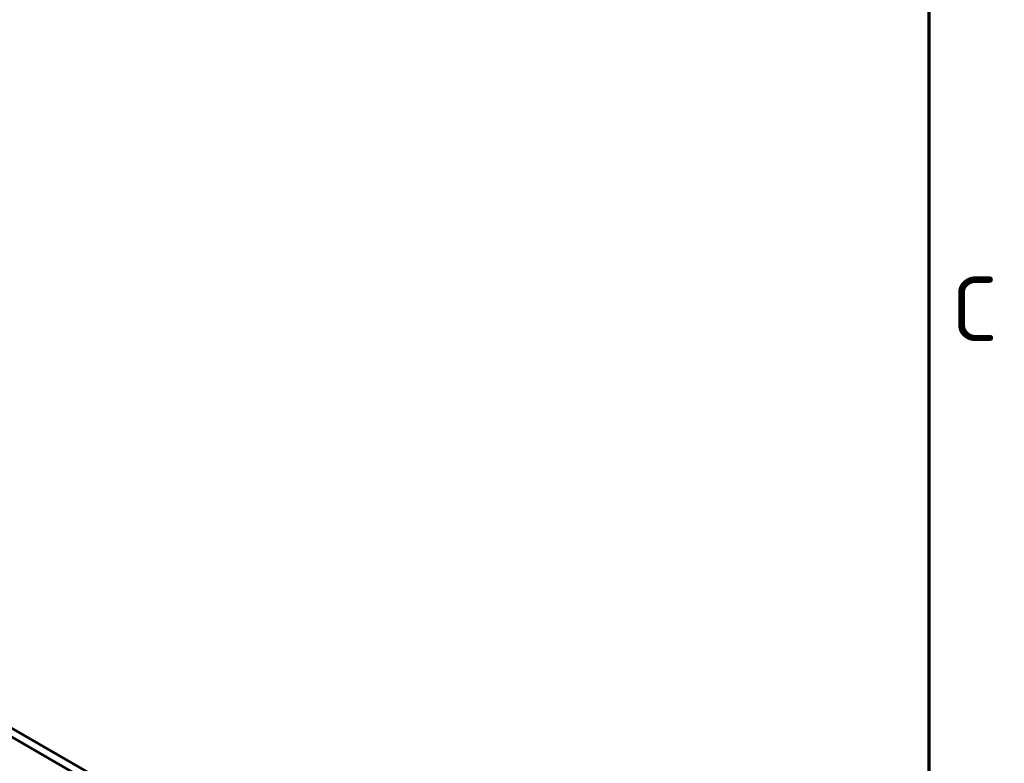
# Model space of a CAD drawing. Header units: millimetres. Extents: x 0 to 8058, y -283 to 1782.
# Tile 31 of 35: x 2315 to 2475, y 483 to 604. Entities that reach past the tile are written whole.
import ezdxf

# ---------------------------------------------------------------- set-up
doc = ezdxf.new("R2010")
doc.units = ezdxf.units.MM
doc.header["$LTSCALE"] = 3
doc.layers.get('0').update_dxf_attribs({"lineweight": 25})
doc.layers.add('Rahmen (ISO)', color=7, linetype='Continuous', lineweight=70)
doc.layers.add('Sichtbar (ISO)', color=7, linetype='Continuous', lineweight=50)
doc.styles.add('Notiztext (DIN)', font='isocpeur.ttf')

# ---------------------------------------------------------------- blocks, each defined once
blk = doc.blocks.new('Ränder Vorgaberahmen')
at = {"layer": 'Rahmen (ISO)', "flags": 128}
blk.add_lwpolyline([(20, 20), (20, 574), (821, 574), (821, 20), (20, 20)], dxfattribs=at)
at = {"layer": 'Rahmen (ISO)', "insert": (822.228, 183.875), "char_height": 3.5, "attachment_point": 7, "style": 'Notiztext (DIN)'}
blk.add_mtext('C', dxfattribs=at)

msp = doc.modelspace()

# ---------------------------------------------------------------- linework, layer by layer
at = {"layer": 'Sichtbar (ISO)'}
for p, q in [((2170.259, 571.273), (2354.467, 464.92)), ((2169.856, 570.081), (2354.537, 463.456))]:
    msp.add_line(p, q, dxfattribs=at)

# ---------------------------------------------------------------- block references
at = {"xscale": 3, "yscale": 3, "zscale": 3}
msp.add_blockref('Ränder Vorgaberahmen', (0, 0), dxfattribs=at)

doc.saveas('drawing.dxf')
